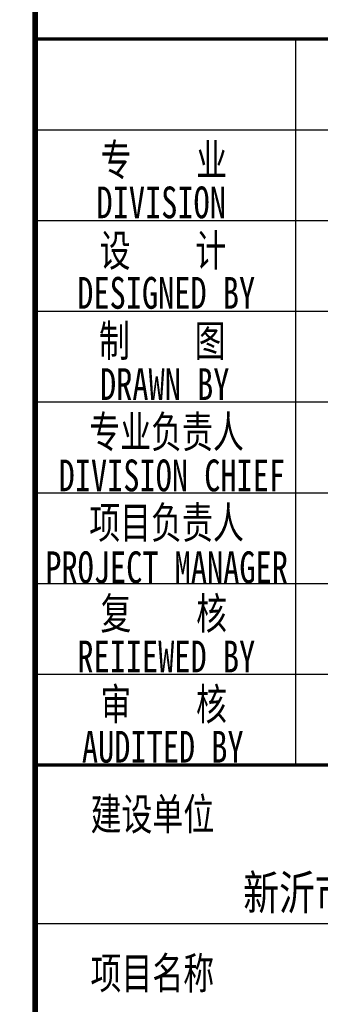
# Model space of a CAD drawing. Extents: x -302077 to 107904, y -9283 to 295706.
# Tile 39 of 256: x -173746 to -171091, y 60603 to 69285. Entities that reach past the tile are written whole.
import ezdxf
from ezdxf.enums import TextEntityAlignment as Align

# ---------------------------------------------------------------- set-up
doc = ezdxf.new("R2010")
doc.units = 0
doc.header["$LTSCALE"] = 500
doc.header["$MEASUREMENT"] = 0
doc.layers.get('0').update_dxf_attribs({"linetype": 'CONTINUOUS'})
doc.layers.add('PUB_TITLE', color=4, linetype='CONTINUOUS')
doc.layers.add('TK', color=7, linetype='CONTINUOUS')
doc.styles.add('-宋体', font='txt', dxfattribs={"width": 0.8})
doc.styles.add('TKHZ1', font='txt', dxfattribs={"width": 0.8})

# ---------------------------------------------------------------- blocks, each defined once
blk = doc.blocks.new('wrtgtg')
at = {"layer": 'PUB_TITLE'}
for p, q in [((4504.3, 4748.3), (4504.3, 11158.8)), ((2204.3, 10358.8), (7804.3, 10358.8)), ((2204.3, 9558.8), (7804.3, 9558.8)), ((2204.3, 8758.8), (7804.3, 8758.8)), ((2204.3, 7958.8), (7804.3, 7958.8)), ((2204.3, 7158.8), (7804.3, 7158.8)), ((2204.3, 6358.8), (7804.3, 6358.8)), ((2204.3, 5558.8), (7804.3, 5558.8)), ((2204.3, 4758.8), (7804.3, 4758.8)), ((2204.3, 4758.8), (7804.3, 4758.8)), ((2204.3, 3358.8), (7804.3, 3358.8))]:
    blk.add_line(p, q, dxfattribs=at)
for points, const_width in [([(2204.3, -4841.2), (2204.3, 52558.8)], 50), ([(2204.3, 11158.8), (7804.3, 11158.8)], 29.7), ([(2204.3, 4758.8), (7804.3, 4758.8)], 29.7)]:
    blk.add_lwpolyline(points, dxfattribs=dict(at, const_width=const_width))
at = {"layer": 'TK', "style": '-宋体', "width": 0.75}
for s, p in [('专    业', (3338.9, 10098.8)), ('DIVISION ', (3387.5, 9718.9)), ('设    计', (3331.2, 9298.8)), ('DESIGNED BY', (3360.3, 8921.1)), ('制    图    ', (3611.2, 8502.8)), ('DRAWN BY', (3347.2, 8116.3)), ('专业负责人', (3363.7, 7700.5)), ('DIVISION CHIEF', (3410.1, 7311.3)), ('项目负责人', (3363.7, 6899.7)), ('PROJECT MANAGER', (3363.7, 6501.3)), ('复    核', (3338.9, 6100.3)), ('REIIEWED BY', (3361, 5714.8)), ('审    核', (3337.8, 5300.3)), ('AUDITED BY', (3329.9, 4916.3))]:
    blk.add_text(s, height=280, dxfattribs=at).set_placement(p, align=Align.MIDDLE)
for s, p in [('建设单位', (2692.5, 4183.8)), ('项目名称', (2692, 2782.2))]:
    blk.add_text(s, height=280, dxfattribs=at).set_placement(p)
at = {"layer": 'TK', "style": 'TKHZ1', "width": 0.8}
blk.add_text('新沂市水利局', height=304.92, dxfattribs=at).set_placement((4991, 3479.3), align=Align.CENTER)

msp = doc.modelspace()

# ---------------------------------------------------------------- block references
msp.add_blockref('wrtgtg', (-175812.208, 57955.467))

doc.saveas('drawing.dxf')
